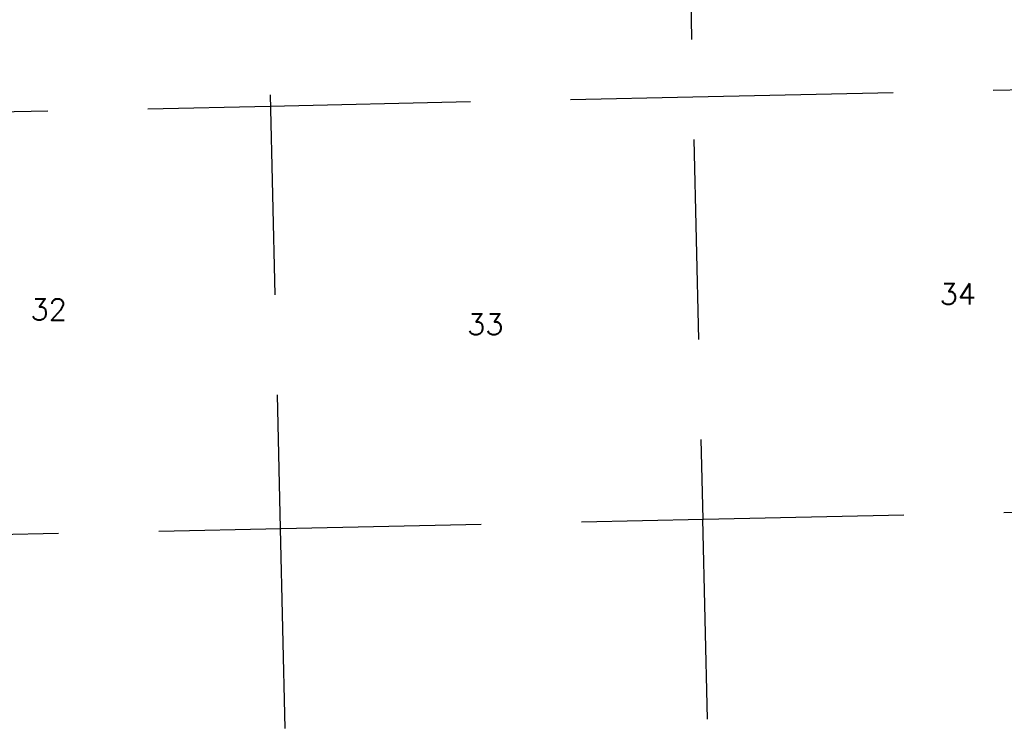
# Model space of a CAD drawing. Header units: feet. Extents: x 18803 to 104580, y -6601 to 116448.
# Tile 37 of 95: x 26552 to 38843, y 81200 to 89976. Entities that reach past the tile are written whole.
import ezdxf

# ---------------------------------------------------------------- set-up
doc = ezdxf.new("R2010")
doc.units = ezdxf.units.FT
doc.header["$LTSCALE"] = 100
doc.header["$MEASUREMENT"] = 0
doc.linetypes.add('DASHED', pattern=[0.75, 0.5, -0.25])
doc.layers.add('ELRGOV-SECTION', color=253, linetype='DASHED')
doc.layers.add('ET-SEC NUMBS', color=253, linetype='Continuous')
doc.styles.add('L2640', font='simplex.shx', dxfattribs={"height": 264})

msp = doc.modelspace()

# ---------------------------------------------------------------- linework, layer by layer
at = {"layer": 'ELRGOV-SECTION', "ltscale": 50}
for p, q in [((29064, 115280), (29803, 83621)), ((34795, 95978), (35080, 83737)), ((35076, 83737), (35814, 52077)), ((29803, 83621), (30538, 51961))]:
    msp.add_line(p, q, dxfattribs=at)
for points in [[(19362, 88678), (24404, 88784), (29679, 88897), (34957, 89013), (40232, 89129), (44590, 89228)], [(19473, 83398), (24538, 83508), (29815, 83621), (35089, 83737), (40366, 83853), (42020, 83890)]]:
    msp.add_lwpolyline(points, dxfattribs=at)

# ---------------------------------------------------------------- texts
at = {"layer": 'ET-SEC NUMBS', "style": 'L2640'}
for s, p in [('34', (38037, 86418)), ('32', (26687, 86224)), ('33', (32138, 86039))]:
    msp.add_text(s, height=264, dxfattribs=at).set_placement(p)

doc.saveas('drawing.dxf')
